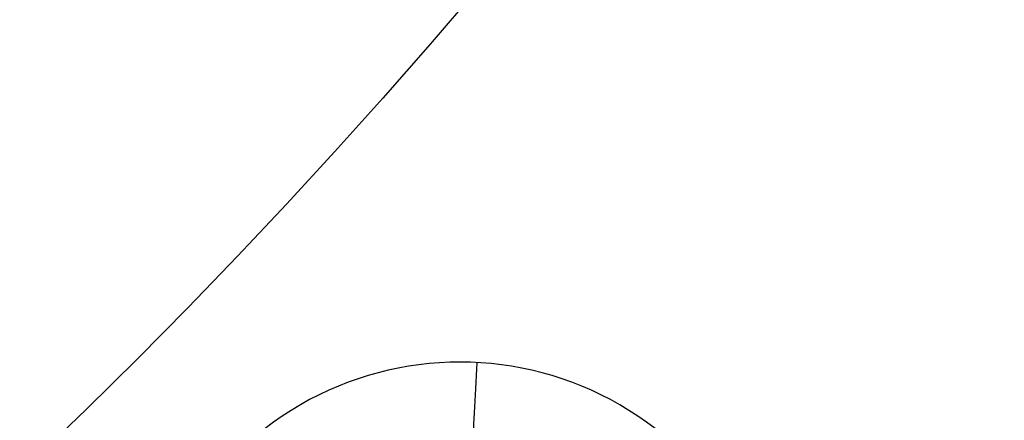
# Model space of a CAD drawing. Header units: centimetres. Extents: x -10.1 to 10.1, y -10.1 to 10.1.
# Tile 227 of 256: x 5.8 to 7.2, y -6.1 to -5.5. Entities that reach past the tile are written whole.
import ezdxf

# ---------------------------------------------------------------- set-up
doc = ezdxf.new("R2010")
doc.units = ezdxf.units.CM
doc.layers.add('Default', color=7, linetype='Continuous', true_color=0x000000)

msp = doc.modelspace()

# ---------------------------------------------------------------- linework, layer by layer
at = {"layer": 'Default', "extrusion": (0, 0, -1)}
for centre, radius, start, end in [((0, 0, 0.6), 8.5, 90, 270), ((0, 0, 0.15), 8.5, 90, 270), ((0, 0, 0.375), 8.5, 90, 270), ((0, 0, -0.1), 10.05, 180, 0), ((0, 0, 0.3), 10.05, 180, 0)]:
    msp.add_arc(centre, radius, start, end, dxfattribs=at)
at = {"layer": 'Default'}
msp.add_arc((0, 0, -0.7), 10.05, 180, 0, dxfattribs=at)
at = {"layer": 'Default', "extrusion": (2.12468e-06, -4.15748e-05, 1)}
msp.add_arc((6.47, -6.47, -0.6997), 0.455, 0.0011, 180.0014, dxfattribs=at)
at = {"layer": 'Default', "extrusion": (0.998543, -0.053958, -4.36492e-06)}
msp.add_arc((-5.6565, -0.54, 6.8097), 0.16, 216.8731, 270.0011, dxfattribs=at)

doc.saveas('drawing.dxf')
